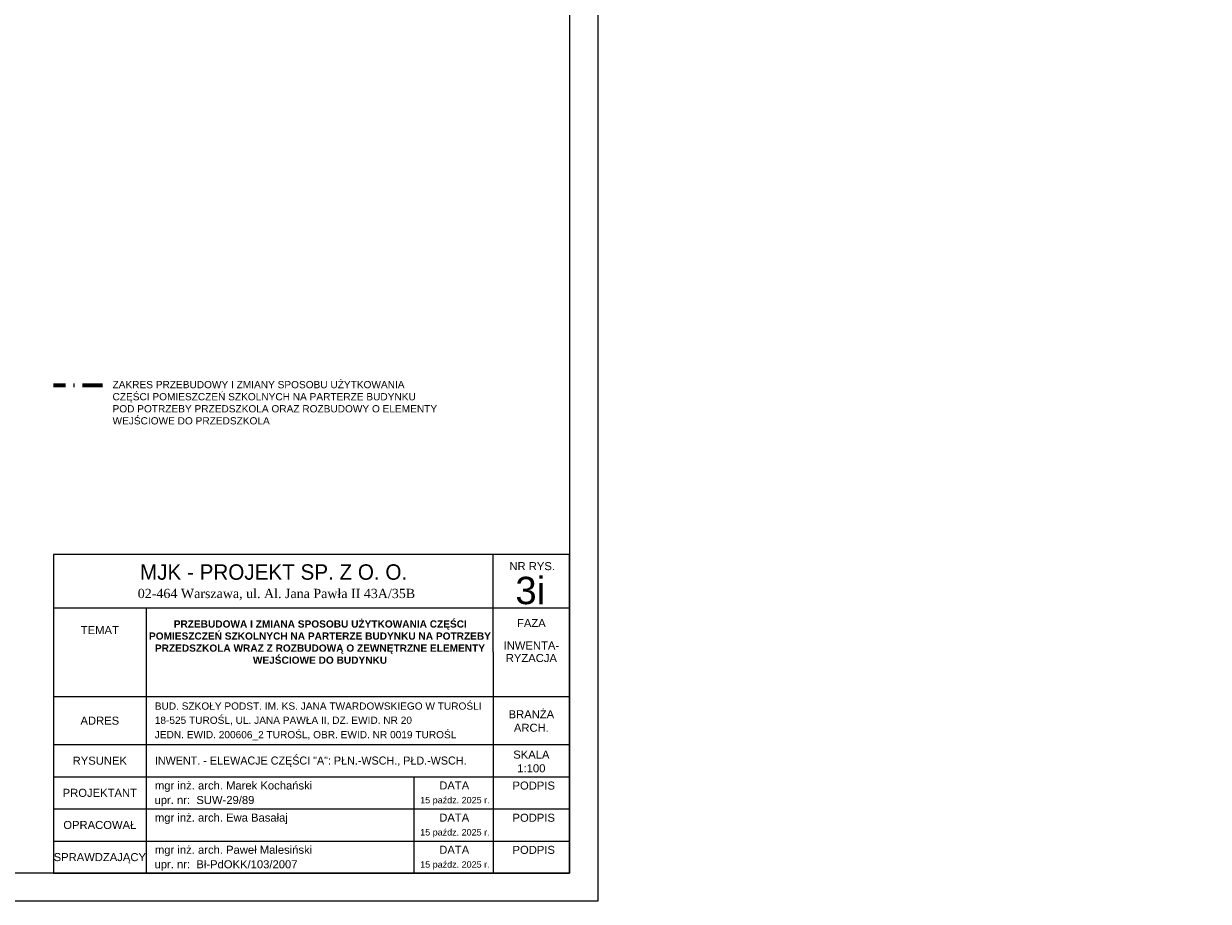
# Model space of a CAD drawing. Header units: millimetres. Extents: x -29624 to 9939, y -6894 to 6495.
# Tile 242 of 243: x 4964 to 7911, y -6894 to -4710. Entities that reach past the tile are written whole.
import ezdxf
from ezdxf.enums import TextEntityAlignment as Align

# ---------------------------------------------------------------- set-up
doc = ezdxf.new("R2010")
doc.units = ezdxf.units.MM
doc.header["$MEASUREMENT"] = 0
doc.linetypes.add('Kropki i Kreski', pattern=[920, 500, -200, 20, -200])
doc.layers.add('A_opisy', color=81, linetype='Continuous', lineweight=13)
doc.layers.add('A_zakres opracowania', color=7, linetype='Continuous', lineweight=70, true_color=0xe00038)
doc.styles.add('st1', font='arial.ttf')
doc.styles.get("Standard").update_dxf_attribs({"font": 'arial.ttf'})
doc.styles.add('STIL16', font='arial.ttf')
doc.styles.add('STIL32', font='times.ttf')
doc.styles.add('STIL32_F', font='framd.ttf')

msp = doc.modelspace()

# ---------------------------------------------------------------- linework, layer by layer
at = {"layer": 'A_opisy'}
for p, q in [((6132.354, -6274.381), (6132.354, -6031.136)), ((5038.733, -6164.381), (6322.354, -6164.381)), ((5268.733, -6164.381), (5268.733, -6824.381)), ((6132.354, -6274.381), (6132.354, -6824.381)), ((5038.733, -6384.381), (6322.354, -6384.381)), ((5038.733, -6504.381), (6322.354, -6504.381)), ((5038.733, -6584.381), (6322.354, -6584.381)), ((5934.858, -6584.381), (5934.858, -6824.381)), ((5038.733, -6664.381), (6322.354, -6664.381)), ((5038.733, -6744.381), (6322.354, -6744.381))]:
    msp.add_line(p, q, dxfattribs=at)
for points in [[(192.354, -2694.381), (6392.354, -2694.381), (6392.354, -6894.381), (192.354, -6894.381)], [(392.354, -2764.381), (6322.354, -2764.381), (6322.354, -6824.381), (392.354, -6824.381)], [(5038.733, -6824.381), (6322.354, -6824.381), (6322.354, -6031.136), (5038.733, -6031.136)]]:
    msp.add_lwpolyline(points, close=True, dxfattribs=at)
at = {"layer": 'A_zakres opracowania', "linetype": 'Kropki i Kreski', "ltscale": 0.1}
msp.add_line((5160.397, -5610.785), (5038.733, -5610.785), dxfattribs=at)

# ---------------------------------------------------------------- texts
at = {"layer": 'A_opisy'}
for s, height, style, p in [('MJK - PROJEKT SP. Z O. O. ', 38.4, 'STIL32_F', (5593.174, -6094.137)), ('NR RYS.', 20, 'st1', (6229.443, -6070.247)), ('3i', 68.0932, 'st1', (6224.647, -6154.91)), ('02-464 Warszawa, ul. Al. Jana Pawła II 43A/35B', 23.04, 'STIL32', (5593.174, -6139.753)), ('DATA', 20, 'st1', (6035.495, -6616.069)), ('PODPIS', 20, 'st1', (6233.282, -6616.377)), ('15 paźdz. 2025 r.', 16, 'st1', (6037.112, -6650.598)), ('DATA', 20, 'st1', (6035.495, -6696.069)), ('PODPIS', 20, 'st1', (6233.282, -6696.377)), ('15 paźdz. 2025 r.', 16, 'st1', (6037.112, -6730.598)), ('DATA', 20, 'st1', (6035.495, -6776.069)), ('PODPIS', 20, 'st1', (6233.282, -6776.377)), ('15 paźdz. 2025 r.', 16, 'st1', (6037.112, -6810.598))]:
    msp.add_text(s, height=height, dxfattribs=dict(at, style=style)).set_placement(p, align=Align.CENTER)
at = {"layer": 'A_opisy', "style": 'st1'}
for s, p in [('TEMAT', (5153.733, -6219.4)), ('FAZA', (6227.354, -6201.854)), ('INWENTA-', (6227.354, -6257.736)), ('RYZACJA', (6227.354, -6288.925)), ('BRANŻA', (6227.354, -6428.988)), ('ADRES', (5153.733, -6444.748)), ('ARCH.', (6227.354, -6462.434)), ('RYSUNEK', (5153.733, -6544.381)), ('SKALA', (6227.354, -6529.272)), ('1:100', (6227.354, -6563.302)), ('PROJEKTANT', (5153.733, -6624.381)), ('OPRACOWAŁ', (5153.733, -6704.381)), ('SPRAWDZAJĄCY', (5153.733, -6784.381))]:
    msp.add_text(s, height=20, dxfattribs=at).set_placement(p, align=Align.MIDDLE_CENTER)
at = {"layer": 'A_opisy'}
for s, height, style, p in [('BUD. SZKOŁY PODST. IM. KS. JANA TWARDOWSKIEGO W TUROŚLI', 18, 'STIL16', (5290.425, -6417.432)), ('18-525 TUROŚL, UL. JANA PAWŁA II, DZ. EWID. NR 20', 18, 'STIL16', (5290.425, -6452.765)), ('JEDN. EWID. 200606_2 TUROŚL, OBR. EWID. NR 0019 TUROŚL', 18, 'STIL16', (5290.425, -6488.643)), ('INWENT. - ELEWACJE CZĘŚCI "A": PŁN.-WSCH., PŁD.-WSCH. ', 20, 'STIL32_F', (5290.751, -6554.089)), ('mgr inż. arch. Marek Kochański', 20, 'st1', (5290.876, -6616.073)), ('upr. nr:  SUW-29/89', 20, 'st1', (5289.906, -6652.22)), ('mgr inż. arch. Ewa Basałaj', 20, 'st1', (5290.876, -6696.073)), ('mgr inż. arch. Paweł Malesiński', 20, 'st1', (5290.876, -6776.073)), ('upr. nr:  Bł-PdOKK/103/2007', 20, 'st1', (5289.906, -6812.22))]:
    msp.add_text(s, height=height, dxfattribs=dict(at, style=style)).set_placement(p)
at = {"layer": 'A_opisy', "insert": (5185.397, -5599.582), "char_height": 18, "attachment_point": 1}
msp.add_mtext_dynamic_manual_height_columns('ZAKRES PRZEBUDOWY I ZMIANY SPOSOBU UŻYTKOWANIA CZĘŚCI POMIESZCZEŃ SZKOLNYCH NA PARTERZE BUDYNKU POD POTRZEBY PRZEDSZKOLA ORAZ ROZBUDOWY O ELEMENTY WEJŚCIOWE DO PRZEDSZKOLA', width=806.73455, gutter_width=12.5, heights=[137.169], dxfattribs=at)
at = {"layer": 'A_opisy', "insert": (5268.733, -6195.22), "char_height": 17, "attachment_point": 1, "style": 'st1'}
msp.add_mtext_dynamic_manual_height_columns('\\pi68.939;{\\fArial|b1|i0|c238|p34;\\H1.0588x;PRZEBUDOWA I ZMIANA SPOSOBU UŻYTKOWANIA CZĘŚCI \\P\\pi7.3216;POMIESZCZEŃ SZKOLNYCH NA PARTERZE BUDYNKU NA POTRZEBY \\P\\pi22.031;PRZEDSZKOLA WRAZ Z ROZBUDOWĄ O ZEWNĘTRZNE ELEMENTY \\P\\pi265.91;WEJŚCIOWE DO BUDYNKU}', width=863.62032, gutter_width=96.285, heights=[189.161], dxfattribs=at)

doc.saveas('drawing.dxf')
